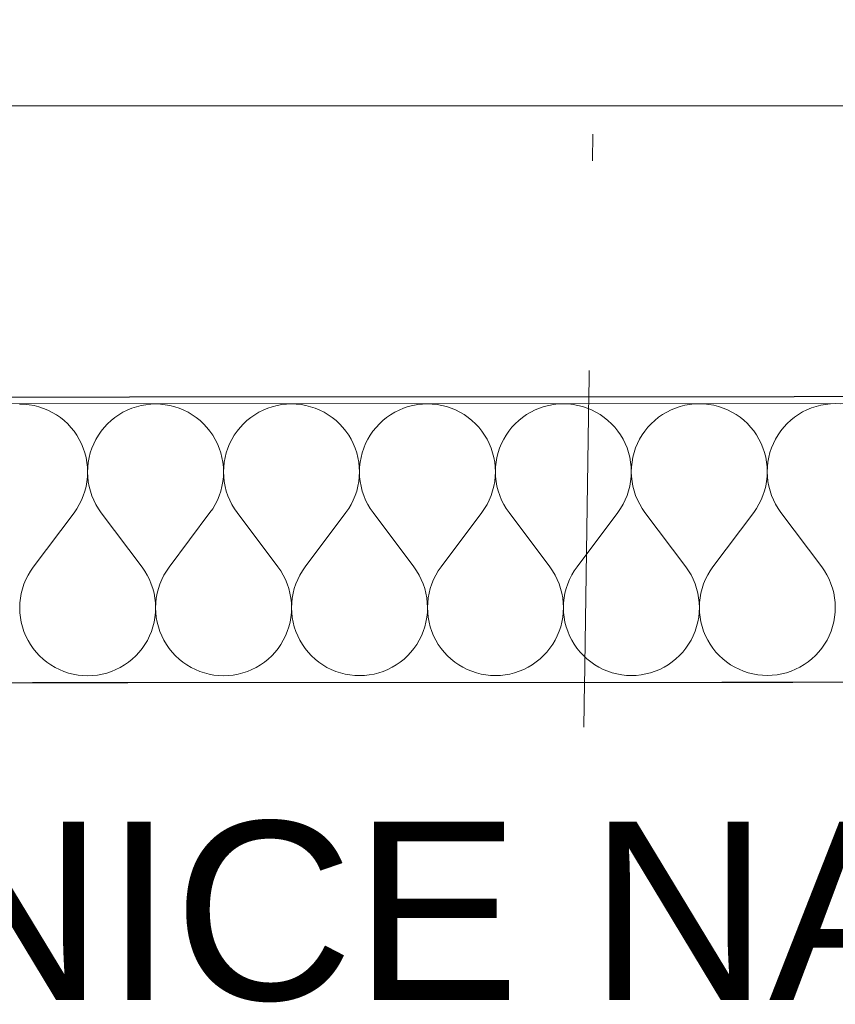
# Model space of a CAD drawing. Header units: millimetres. Extents: x -23738 to 4435, y -2716 to 20653.
# Tile 17 of 160: x -17562 to -17105, y 11 to 563. Entities that reach past the tile are written whole.
import ezdxf

# ---------------------------------------------------------------- set-up
doc = ezdxf.new("R2010")
doc.units = ezdxf.units.MM
doc.header["$MEASUREMENT"] = 0
doc.linetypes.add('Wipeout_Contour', pattern=[1000, 0, -1000])
doc.linetypes.add('Čerchovaná', pattern=[450, 200, -117.5, 15, -117.5])
for name, color, linetype in [('9._POHLED ZÁPADNÍ_2_2D prvky - obecné', 7, 'Continuous'), ('9._POHLED ZÁPADNÍ_2_Anotace - SP', 7, 'Continuous'), ('9._POHLED ZÁPADNÍ_2_Konstrukce - krov', 7, 'Continuous'), ('9._POHLED ZÁPADNÍ_2_Konstrukce - nosné', 7, 'Continuous'), ('9._POHLED ZÁPADNÍ_2_Nové_Konstrukce - nosné', 7, 'Continuous'), ('9._POHLED ZÁPADNÍ_2_Nové_Situace - terén', 7, 'Continuous'), ('9._POHLED ZÁPADNÍ_2_Nové_Výplně - Povrchové', 7, 'Continuous'), ('9._POHLED ZÁPADNÍ_2_Nové_Výplně – Řezové', 7, 'Continuous'), ('9._POHLED ZÁPADNÍ_2_Výplně - Povrchové', 7, 'Continuous'), ('9._POHLED ZÁPADNÍ_2_VÝTAH VAR 1', 7, 'Continuous')]:
    doc.layers.add(name, color=color, linetype=linetype)
doc.styles.add('GENEROVANÝ_STYL_1', font='txt')

# ---------------------------------------------------------------- blocks, each defined once
blk = doc.blocks.new('*X9', base_point=(-24533.14, -6254.22))
at = {"layer": '9._POHLED ZÁPADNÍ_2_Nové_Výplně – Řezové', "color": 21, "linetype": 'Continuous', "lineweight": 20, "true_color": 0xffaaaa}
for p, q in [((-17559.35, 347.22), (-17562.07, 347.32)), ((-17556.65, 346.93), (-17559.35, 347.22)), ((-17553.97, 346.45), (-17556.65, 346.93)), ((-17551.34, 345.78), (-17553.97, 346.45)), ((-17548.75, 344.92), (-17551.34, 345.78)), ((-17546.24, 343.88), (-17548.75, 344.92)), ((-17543.81, 342.66), (-17546.24, 343.88)), ((-17541.47, 341.28), (-17543.81, 342.66)), ((-17504.14, 342.68), (-17506.48, 341.29)), ((-17501.71, 343.9), (-17504.14, 342.68)), ((-17499.2, 344.94), (-17501.71, 343.9)), ((-17496.62, 345.81), (-17499.2, 344.94)), ((-17493.98, 346.48), (-17496.62, 345.81)), ((-17491.31, 346.96), (-17493.98, 346.48)), ((-17488.6, 347.26), (-17491.31, 346.96)), ((-17485.88, 347.36), (-17488.6, 347.26)), ((-17483.16, 347.26), (-17485.88, 347.36)), ((-17480.46, 346.97), (-17483.16, 347.26)), ((-17477.78, 346.49), (-17480.46, 346.97)), ((-17475.15, 345.82), (-17477.78, 346.49)), ((-17472.56, 344.96), (-17475.15, 345.82)), ((-17470.05, 343.92), (-17472.56, 344.96)), ((-17467.62, 342.7), (-17470.05, 343.92)), ((-17465.28, 341.31), (-17467.62, 342.7)), ((-17427.95, 342.72), (-17430.29, 341.33)), ((-17425.52, 343.94), (-17427.95, 342.72)), ((-17423.01, 344.98), (-17425.52, 343.94)), ((-17420.43, 345.84), (-17423.01, 344.98)), ((-17417.79, 346.52), (-17420.43, 345.84)), ((-17415.12, 347), (-17417.79, 346.52)), ((-17412.41, 347.29), (-17415.12, 347)), ((-17409.69, 347.39), (-17412.41, 347.29)), ((-17406.97, 347.3), (-17409.69, 347.39)), ((-17404.27, 347.01), (-17406.97, 347.3)), ((-17401.59, 346.52), (-17404.27, 347.01)), ((-17398.95, 345.85), (-17401.59, 346.52)), ((-17396.37, 344.99), (-17398.95, 345.85)), ((-17393.86, 343.95), (-17396.37, 344.99)), ((-17391.43, 342.74), (-17393.86, 343.95)), ((-17389.09, 341.35), (-17391.43, 342.74)), ((-17351.76, 342.76), (-17354.1, 341.37)), ((-17349.33, 343.98), (-17351.76, 342.76)), ((-17346.82, 345.02), (-17349.33, 343.98)), ((-17344.24, 345.88), (-17346.82, 345.02)), ((-17341.6, 346.55), (-17344.24, 345.88)), ((-17338.93, 347.04), (-17341.6, 346.55)), ((-17336.22, 347.33), (-17338.93, 347.04)), ((-17333.5, 347.43), (-17336.22, 347.33)), ((-17330.78, 347.33), (-17333.5, 347.43)), ((-17328.08, 347.04), (-17330.78, 347.33)), ((-17325.4, 346.56), (-17328.08, 347.04)), ((-17322.76, 345.89), (-17325.4, 346.56)), ((-17320.18, 345.03), (-17322.76, 345.89)), ((-17317.67, 343.99), (-17320.18, 345.03)), ((-17315.24, 342.77), (-17317.67, 343.99)), ((-17312.9, 341.39), (-17315.24, 342.77)), ((-17275.57, 342.79), (-17277.91, 341.4)), ((-17273.14, 344.01), (-17275.57, 342.79)), ((-17270.63, 345.05), (-17273.14, 344.01)), ((-17268.05, 345.92), (-17270.63, 345.05)), ((-17265.41, 346.59), (-17268.05, 345.92)), ((-17262.74, 347.07), (-17265.41, 346.59)), ((-17260.03, 347.37), (-17262.74, 347.07)), ((-17257.31, 347.46), (-17260.03, 347.37)), ((-17254.59, 347.37), (-17257.31, 347.46)), ((-17251.89, 347.08), (-17254.59, 347.37)), ((-17249.21, 346.6), (-17251.89, 347.08)), ((-17246.57, 345.93), (-17249.21, 346.6)), ((-17243.99, 345.07), (-17246.57, 345.93)), ((-17241.48, 344.03), (-17243.99, 345.07)), ((-17239.05, 342.81), (-17241.48, 344.03)), ((-17236.71, 341.42), (-17239.05, 342.81)), ((-17199.38, 342.83), (-17201.72, 341.44)), ((-17196.95, 344.05), (-17199.38, 342.83)), ((-17194.44, 345.09), (-17196.95, 344.05)), ((-17191.86, 345.95), (-17194.44, 345.09)), ((-17189.22, 346.63), (-17191.86, 345.95)), ((-17186.54, 347.11), (-17189.22, 346.63)), ((-17183.84, 347.4), (-17186.54, 347.11)), ((-17181.12, 347.5), (-17183.84, 347.4)), ((-17178.4, 347.41), (-17181.12, 347.5)), ((-17175.7, 347.12), (-17178.4, 347.41)), ((-17173.02, 346.63), (-17175.7, 347.12)), ((-17170.38, 345.96), (-17173.02, 346.63)), ((-17167.8, 345.1), (-17170.38, 345.96)), ((-17165.29, 344.06), (-17167.8, 345.1)), ((-17162.86, 342.85), (-17165.29, 344.06)), ((-17160.52, 341.46), (-17162.86, 342.85)), ((-17123.19, 342.87), (-17125.53, 341.48)), ((-17120.76, 344.08), (-17123.19, 342.87)), ((-17118.25, 345.13), (-17120.76, 344.08)), ((-17115.67, 345.99), (-17118.25, 345.13)), ((-17113.03, 346.66), (-17115.67, 345.99)), ((-17110.35, 347.15), (-17113.03, 346.66)), ((-17107.65, 347.44), (-17110.35, 347.15)), ((-17104.93, 347.54), (-17107.65, 347.44)), ((-17102.21, 347.44), (-17104.93, 347.54)), ((-17539.23, 339.73), (-17541.47, 341.28)), ((-17537.11, 338.02), (-17539.23, 339.73)), ((-17535.12, 336.16), (-17537.11, 338.02)), ((-17510.83, 338.03), (-17512.82, 336.18)), ((-17508.72, 339.74), (-17510.83, 338.03)), ((-17506.48, 341.29), (-17508.72, 339.74)), ((-17463.04, 339.76), (-17465.28, 341.31)), ((-17460.92, 338.05), (-17463.04, 339.76)), ((-17458.93, 336.2), (-17460.92, 338.05)), ((-17434.64, 338.07), (-17436.63, 336.21)), ((-17432.53, 339.78), (-17434.64, 338.07)), ((-17430.29, 341.33), (-17432.53, 339.78)), ((-17386.85, 339.8), (-17389.09, 341.35)), ((-17384.73, 338.09), (-17386.85, 339.8)), ((-17382.74, 336.24), (-17384.73, 338.09)), ((-17358.45, 338.1), (-17360.44, 336.25)), ((-17356.34, 339.81), (-17358.45, 338.1)), ((-17354.1, 341.37), (-17356.34, 339.81)), ((-17310.66, 339.83), (-17312.9, 341.39)), ((-17308.54, 338.13), (-17310.66, 339.83)), ((-17306.55, 336.27), (-17308.54, 338.13)), ((-17282.26, 338.14), (-17284.25, 336.29)), ((-17280.15, 339.85), (-17282.26, 338.14)), ((-17277.91, 341.4), (-17280.15, 339.85)), ((-17234.47, 339.87), (-17236.71, 341.42)), ((-17232.35, 338.16), (-17234.47, 339.87)), ((-17230.36, 336.31), (-17232.35, 338.16)), ((-17206.07, 338.18), (-17208.06, 336.32)), ((-17203.96, 339.89), (-17206.07, 338.18)), ((-17201.72, 341.44), (-17203.96, 339.89)), ((-17158.28, 339.91), (-17160.52, 341.46)), ((-17156.16, 338.2), (-17158.28, 339.91)), ((-17154.17, 336.35), (-17156.16, 338.2)), ((-17129.88, 338.21), (-17131.87, 336.36)), ((-17127.76, 339.92), (-17129.88, 338.21)), ((-17125.53, 341.48), (-17127.76, 339.92)), ((-17533.27, 334.17), (-17535.12, 336.16)), ((-17531.56, 332.06), (-17533.27, 334.17)), ((-17530.01, 329.82), (-17531.56, 332.06)), ((-17516.38, 332.06), (-17517.93, 329.83)), ((-17514.68, 334.18), (-17516.38, 332.06)), ((-17512.82, 336.18), (-17514.68, 334.18)), ((-17457.08, 334.21), (-17458.93, 336.2)), ((-17455.37, 332.09), (-17457.08, 334.21)), ((-17453.82, 329.86), (-17455.37, 332.09)), ((-17440.19, 332.1), (-17441.74, 329.86)), ((-17438.49, 334.22), (-17440.19, 332.1)), ((-17436.63, 336.21), (-17438.49, 334.22)), ((-17380.89, 334.25), (-17382.74, 336.24)), ((-17379.18, 332.13), (-17380.89, 334.25)), ((-17377.63, 329.89), (-17379.18, 332.13)), ((-17364, 332.14), (-17365.55, 329.9)), ((-17362.29, 334.26), (-17364, 332.14)), ((-17360.44, 336.25), (-17362.29, 334.26)), ((-17304.7, 334.28), (-17306.55, 336.27)), ((-17302.99, 332.17), (-17304.7, 334.28)), ((-17301.44, 329.93), (-17302.99, 332.17)), ((-17287.81, 332.17), (-17289.36, 329.94)), ((-17286.1, 334.29), (-17287.81, 332.17)), ((-17284.25, 336.29), (-17286.1, 334.29)), ((-17228.51, 334.32), (-17230.36, 336.31)), ((-17226.8, 332.2), (-17228.51, 334.32)), ((-17225.25, 329.97), (-17226.8, 332.2)), ((-17211.62, 332.21), (-17213.17, 329.97)), ((-17209.91, 334.33), (-17211.62, 332.21)), ((-17208.06, 336.32), (-17209.91, 334.33)), ((-17152.32, 334.36), (-17154.17, 336.35)), ((-17150.61, 332.24), (-17152.32, 334.36)), ((-17149.06, 330), (-17150.61, 332.24)), ((-17135.43, 332.25), (-17136.98, 330.01)), ((-17133.72, 334.37), (-17135.43, 332.25)), ((-17131.87, 336.36), (-17133.72, 334.37)), ((-17528.62, 327.48), (-17530.01, 329.82)), ((-17527.4, 325.05), (-17528.62, 327.48)), ((-17519.32, 327.49), (-17520.53, 325.05)), ((-17517.93, 329.83), (-17519.32, 327.49)), ((-17452.43, 327.52), (-17453.82, 329.86)), ((-17451.21, 325.09), (-17452.43, 327.52)), ((-17443.13, 327.52), (-17444.34, 325.09)), ((-17441.74, 329.86), (-17443.13, 327.52)), ((-17376.24, 327.55), (-17377.63, 329.89)), ((-17375.02, 325.12), (-17376.24, 327.55)), ((-17366.94, 327.56), (-17368.15, 325.13)), ((-17365.55, 329.9), (-17366.94, 327.56)), ((-17300.05, 327.59), (-17301.44, 329.93)), ((-17298.83, 325.16), (-17300.05, 327.59)), ((-17290.75, 327.6), (-17291.96, 325.16)), ((-17289.36, 329.94), (-17290.75, 327.6)), ((-17223.86, 327.63), (-17225.25, 329.97)), ((-17222.64, 325.2), (-17223.86, 327.63)), ((-17214.56, 327.63), (-17215.77, 325.2)), ((-17213.17, 329.97), (-17214.56, 327.63)), ((-17147.67, 327.66), (-17149.06, 330)), ((-17146.45, 325.23), (-17147.67, 327.66)), ((-17138.36, 327.67), (-17139.58, 325.24)), ((-17136.98, 330.01), (-17138.36, 327.67)), ((-17526.36, 322.54), (-17527.4, 325.05)), ((-17525.5, 319.95), (-17526.36, 322.54)), ((-17521.57, 322.54), (-17522.43, 319.96)), ((-17520.53, 325.05), (-17521.57, 322.54)), ((-17450.17, 322.57), (-17451.21, 325.09)), ((-17449.31, 319.99), (-17450.17, 322.57)), ((-17445.38, 322.57), (-17446.24, 319.99)), ((-17444.34, 325.09), (-17445.38, 322.57)), ((-17373.98, 322.61), (-17375.02, 325.12)), ((-17373.12, 320.03), (-17373.98, 322.61)), ((-17369.19, 322.61), (-17370.05, 320.03)), ((-17368.15, 325.13), (-17369.19, 322.61)), ((-17297.79, 322.65), (-17298.83, 325.16)), ((-17296.93, 320.06), (-17297.79, 322.65)), ((-17293, 322.65), (-17293.86, 320.07)), ((-17291.96, 325.16), (-17293, 322.65)), ((-17221.6, 322.68), (-17222.64, 325.2)), ((-17220.74, 320.1), (-17221.6, 322.68)), ((-17216.81, 322.68), (-17217.67, 320.1)), ((-17215.77, 325.2), (-17216.81, 322.68)), ((-17145.41, 322.72), (-17146.45, 325.23)), ((-17144.55, 320.14), (-17145.41, 322.72)), ((-17140.62, 322.72), (-17141.48, 320.14)), ((-17139.58, 325.24), (-17140.62, 322.72)), ((-17524.83, 317.32), (-17525.5, 319.95)), ((-17524.35, 314.64), (-17524.83, 317.32)), ((-17523.1, 317.32), (-17523.58, 314.64)), ((-17522.43, 319.96), (-17523.1, 317.32)), ((-17448.64, 317.35), (-17449.31, 319.99)), ((-17448.16, 314.68), (-17448.64, 317.35)), ((-17446.91, 317.36), (-17447.39, 314.68)), ((-17446.24, 319.99), (-17446.91, 317.36)), ((-17372.45, 317.39), (-17373.12, 320.03)), ((-17371.97, 314.71), (-17372.45, 317.39)), ((-17371.68, 312.01), (-17371.97, 314.71)), ((-17371.2, 314.71), (-17371.48, 312.01)), ((-17370.72, 317.39), (-17371.2, 314.71)), ((-17370.05, 320.03), (-17370.72, 317.39)), ((-17296.26, 317.43), (-17296.93, 320.06)), ((-17295.78, 314.75), (-17296.26, 317.43)), ((-17295.49, 312.05), (-17295.78, 314.75)), ((-17295.01, 314.75), (-17295.29, 312.05)), ((-17294.53, 317.43), (-17295.01, 314.75)), ((-17293.86, 320.07), (-17294.53, 317.43)), ((-17220.07, 317.46), (-17220.74, 320.1)), ((-17219.59, 314.79), (-17220.07, 317.46)), ((-17219.29, 312.08), (-17219.59, 314.79)), ((-17218.82, 314.79), (-17219.1, 312.08)), ((-17218.34, 317.47), (-17218.82, 314.79)), ((-17217.67, 320.1), (-17218.34, 317.47)), ((-17143.88, 317.5), (-17144.55, 320.14)), ((-17143.39, 314.82), (-17143.88, 317.5)), ((-17143.1, 312.12), (-17143.39, 314.82)), ((-17142.63, 314.82), (-17142.91, 312.12)), ((-17142.15, 317.5), (-17142.63, 314.82)), ((-17141.48, 320.14), (-17142.15, 317.5)), ((-17524.06, 311.94), (-17524.35, 314.64)), ((-17523.96, 309.22), (-17524.06, 311.94)), ((-17524.06, 306.5), (-17523.96, 309.22)), ((-17523.87, 311.94), (-17523.96, 309.22)), ((-17523.96, 309.22), (-17523.86, 306.5)), ((-17523.58, 314.64), (-17523.87, 311.94)), ((-17447.87, 311.97), (-17448.16, 314.68)), ((-17447.77, 309.25), (-17447.87, 311.97)), ((-17447.87, 306.53), (-17447.77, 309.25)), ((-17447.68, 311.97), (-17447.77, 309.25)), ((-17447.77, 309.25), (-17447.67, 306.53)), ((-17447.39, 314.68), (-17447.68, 311.97)), ((-17371.58, 309.29), (-17371.68, 312.01)), ((-17371.68, 306.57), (-17371.58, 309.29)), ((-17371.48, 312.01), (-17371.58, 309.29)), ((-17371.58, 309.29), (-17371.48, 306.57)), ((-17295.39, 309.33), (-17295.49, 312.05)), ((-17295.49, 306.61), (-17295.39, 309.33)), ((-17295.29, 312.05), (-17295.39, 309.33)), ((-17295.39, 309.33), (-17295.29, 306.61)), ((-17219.3, 306.64), (-17219.2, 309.36)), ((-17219.2, 309.36), (-17219.29, 312.08)), ((-17219.1, 312.08), (-17219.2, 309.36)), ((-17219.2, 309.36), (-17219.1, 306.64)), ((-17143.11, 306.68), (-17143.01, 309.4)), ((-17143.01, 309.4), (-17143.1, 312.12)), ((-17142.91, 312.12), (-17143.01, 309.4)), ((-17143.01, 309.4), (-17142.91, 306.68)), ((-17524.83, 301.12), (-17524.35, 303.79)), ((-17524.35, 303.79), (-17524.06, 306.5)), ((-17523.86, 306.5), (-17523.57, 303.79)), ((-17523.57, 303.79), (-17523.08, 301.12)), ((-17448.64, 301.15), (-17448.16, 303.83)), ((-17448.16, 303.83), (-17447.87, 306.53)), ((-17447.67, 306.53), (-17447.38, 303.83)), ((-17447.38, 303.83), (-17446.89, 301.15)), ((-17372.45, 301.19), (-17371.97, 303.87)), ((-17371.97, 303.87), (-17371.68, 306.57)), ((-17371.48, 306.57), (-17371.18, 303.87)), ((-17371.18, 303.87), (-17370.7, 301.19)), ((-17296.26, 301.23), (-17295.78, 303.9)), ((-17295.78, 303.9), (-17295.49, 306.61)), ((-17295.29, 306.61), (-17294.99, 303.9)), ((-17294.99, 303.9), (-17294.51, 301.23)), ((-17220.07, 301.26), (-17219.59, 303.94)), ((-17219.59, 303.94), (-17219.3, 306.64)), ((-17219.1, 306.64), (-17218.8, 303.94)), ((-17218.8, 303.94), (-17218.32, 301.26)), ((-17143.88, 301.3), (-17143.4, 303.98)), ((-17143.4, 303.98), (-17143.11, 306.68)), ((-17142.91, 306.68), (-17142.61, 303.98)), ((-17142.61, 303.98), (-17142.13, 301.3)), ((-17526.37, 295.9), (-17525.51, 298.48)), ((-17525.51, 298.48), (-17524.83, 301.12)), ((-17523.08, 301.12), (-17522.4, 298.48)), ((-17522.4, 298.48), (-17521.54, 295.9)), ((-17450.18, 295.94), (-17449.32, 298.52)), ((-17449.32, 298.52), (-17448.64, 301.15)), ((-17446.89, 301.15), (-17446.21, 298.52)), ((-17446.21, 298.52), (-17445.35, 295.94)), ((-17373.99, 295.97), (-17373.13, 298.55)), ((-17373.13, 298.55), (-17372.45, 301.19)), ((-17370.7, 301.19), (-17370.02, 298.56)), ((-17370.02, 298.56), (-17369.16, 295.97)), ((-17297.79, 296.01), (-17296.93, 298.59)), ((-17296.93, 298.59), (-17296.26, 301.23)), ((-17294.51, 301.23), (-17293.83, 298.59)), ((-17293.83, 298.59), (-17292.97, 296.01)), ((-17221.6, 296.05), (-17220.74, 298.63)), ((-17220.74, 298.63), (-17220.07, 301.26)), ((-17218.32, 301.26), (-17217.64, 298.63)), ((-17217.64, 298.63), (-17216.78, 296.05)), ((-17145.41, 296.08), (-17144.55, 298.66)), ((-17144.55, 298.66), (-17143.88, 301.3)), ((-17142.13, 301.3), (-17141.45, 298.66)), ((-17141.45, 298.66), (-17140.59, 296.08)), ((-17528.63, 290.95), (-17527.41, 293.39)), ((-17527.41, 293.39), (-17526.37, 295.9)), ((-17521.54, 295.9), (-17520.5, 293.39)), ((-17520.5, 293.39), (-17519.28, 290.96)), ((-17452.44, 290.99), (-17451.22, 293.42)), ((-17451.22, 293.42), (-17450.18, 295.94)), ((-17445.35, 295.94), (-17444.31, 293.43)), ((-17444.31, 293.43), (-17443.09, 291)), ((-17376.25, 291.03), (-17375.03, 293.46)), ((-17375.03, 293.46), (-17373.99, 295.97)), ((-17369.16, 295.97), (-17368.12, 293.46)), ((-17368.12, 293.46), (-17366.9, 291.03)), ((-17300.06, 291.06), (-17298.84, 293.5)), ((-17298.84, 293.5), (-17297.79, 296.01)), ((-17292.97, 296.01), (-17291.93, 293.5)), ((-17291.93, 293.5), (-17290.7, 291.07)), ((-17223.86, 291.1), (-17222.65, 293.53)), ((-17222.65, 293.53), (-17221.6, 296.05)), ((-17216.78, 296.05), (-17215.74, 293.54)), ((-17215.74, 293.54), (-17214.51, 291.1)), ((-17147.67, 291.14), (-17146.46, 293.57)), ((-17146.46, 293.57), (-17145.41, 296.08)), ((-17140.59, 296.08), (-17139.54, 293.57)), ((-17139.54, 293.57), (-17138.32, 291.14)), ((-17531.57, 286.38), (-17530.02, 288.61)), ((-17530.02, 288.61), (-17528.63, 290.95)), ((-17519.28, 290.96), (-17517.88, 288.62)), ((-17517.88, 288.62), (-17516.33, 286.39)), ((-17455.38, 286.42), (-17453.83, 288.65)), ((-17453.83, 288.65), (-17452.44, 290.99)), ((-17443.09, 291), (-17441.69, 288.66)), ((-17441.69, 288.66), (-17440.14, 286.42)), ((-17379.19, 286.45), (-17377.63, 288.69)), ((-17377.63, 288.69), (-17376.25, 291.03)), ((-17366.9, 291.03), (-17365.5, 288.69)), ((-17365.5, 288.69), (-17363.95, 286.46)), ((-17303, 286.49), (-17301.44, 288.72)), ((-17301.44, 288.72), (-17300.06, 291.06)), ((-17290.7, 291.07), (-17289.31, 288.73)), ((-17289.31, 288.73), (-17287.76, 286.5)), ((-17226.81, 286.53), (-17225.25, 288.76)), ((-17225.25, 288.76), (-17223.86, 291.1)), ((-17214.51, 291.1), (-17213.12, 288.77)), ((-17213.12, 288.77), (-17211.57, 286.53)), ((-17150.62, 286.56), (-17149.06, 288.8)), ((-17149.06, 288.8), (-17147.67, 291.14)), ((-17138.32, 291.14), (-17136.93, 288.8)), ((-17136.93, 288.8), (-17135.38, 286.57)), ((-17531.57, 286.38), (-17554.41, 255.89)), ((-17516.33, 286.39), (-17493.46, 255.92)), ((-17455.38, 286.42), (-17478.22, 255.93)), ((-17440.14, 286.42), (-17417.27, 255.96)), ((-17379.19, 286.45), (-17402.03, 255.97)), ((-17363.95, 286.46), (-17341.08, 256)), ((-17303, 286.49), (-17325.84, 256)), ((-17287.76, 286.5), (-17264.89, 256.03)), ((-17226.81, 286.53), (-17249.65, 256.04)), ((-17211.57, 286.53), (-17188.7, 256.07)), ((-17150.62, 286.56), (-17173.46, 256.08)), ((-17135.38, 286.57), (-17112.51, 256.11)), ((-17554.41, 255.89), (-17555.96, 253.66)), ((-17491.9, 253.69), (-17493.46, 255.92)), ((-17478.22, 255.93), (-17479.77, 253.7)), ((-17415.71, 253.73), (-17417.27, 255.96)), ((-17402.03, 255.97), (-17403.58, 253.73)), ((-17339.52, 253.76), (-17341.08, 256)), ((-17325.84, 256), (-17327.39, 253.77)), ((-17263.33, 253.8), (-17264.89, 256.03)), ((-17249.65, 256.04), (-17251.2, 253.81)), ((-17187.14, 253.84), (-17188.7, 256.07)), ((-17173.46, 256.08), (-17175.01, 253.84)), ((-17110.95, 253.87), (-17112.51, 256.11)), ((-17558.57, 248.89), (-17559.61, 246.37)), ((-17557.35, 251.32), (-17558.57, 248.89)), ((-17555.96, 253.66), (-17557.35, 251.32)), ((-17490.51, 251.35), (-17491.9, 253.69)), ((-17489.29, 248.92), (-17490.51, 251.35)), ((-17488.25, 246.41), (-17489.29, 248.92)), ((-17482.38, 248.92), (-17483.42, 246.41)), ((-17481.16, 251.36), (-17482.38, 248.92)), ((-17479.77, 253.7), (-17481.16, 251.36)), ((-17414.32, 251.39), (-17415.71, 253.73)), ((-17413.1, 248.96), (-17414.32, 251.39)), ((-17412.06, 246.45), (-17413.1, 248.96)), ((-17406.19, 248.96), (-17407.23, 246.45)), ((-17404.97, 251.39), (-17406.19, 248.96)), ((-17403.58, 253.73), (-17404.97, 251.39)), ((-17338.13, 251.43), (-17339.52, 253.76)), ((-17336.91, 248.99), (-17338.13, 251.43)), ((-17335.87, 246.48), (-17336.91, 248.99)), ((-17330, 249), (-17331.04, 246.48)), ((-17328.78, 251.43), (-17330, 249)), ((-17327.39, 253.77), (-17328.78, 251.43)), ((-17261.94, 251.46), (-17263.33, 253.8)), ((-17260.72, 249.03), (-17261.94, 251.46)), ((-17259.68, 246.52), (-17260.72, 249.03)), ((-17253.81, 249.03), (-17254.85, 246.52)), ((-17252.59, 251.47), (-17253.81, 249.03)), ((-17251.2, 253.81), (-17252.59, 251.47)), ((-17185.75, 251.5), (-17187.14, 253.84)), ((-17184.53, 249.07), (-17185.75, 251.5)), ((-17183.49, 246.56), (-17184.53, 249.07)), ((-17177.62, 249.07), (-17178.66, 246.56)), ((-17176.4, 251.5), (-17177.62, 249.07)), ((-17175.01, 253.84), (-17176.4, 251.5)), ((-17109.56, 251.54), (-17110.95, 253.87)), ((-17108.34, 249.1), (-17109.56, 251.54)), ((-17107.29, 246.59), (-17108.34, 249.1)), ((-17560.47, 243.79), (-17561.15, 241.16)), ((-17559.61, 246.37), (-17560.47, 243.79)), ((-17487.38, 243.83), (-17488.25, 246.41)), ((-17486.71, 241.19), (-17487.38, 243.83)), ((-17484.28, 243.83), (-17484.96, 241.19)), ((-17483.42, 246.41), (-17484.28, 243.83)), ((-17411.19, 243.87), (-17412.06, 246.45)), ((-17410.52, 241.23), (-17411.19, 243.87)), ((-17408.09, 243.87), (-17408.77, 241.23)), ((-17407.23, 246.45), (-17408.09, 243.87)), ((-17335, 243.9), (-17335.87, 246.48)), ((-17334.33, 241.27), (-17335, 243.9)), ((-17331.9, 243.9), (-17332.57, 241.27)), ((-17331.04, 246.48), (-17331.9, 243.9)), ((-17258.81, 243.94), (-17259.68, 246.52)), ((-17258.14, 241.3), (-17258.81, 243.94)), ((-17255.71, 243.94), (-17256.38, 241.3)), ((-17254.85, 246.52), (-17255.71, 243.94)), ((-17182.62, 243.98), (-17183.49, 246.56)), ((-17181.95, 241.34), (-17182.62, 243.98)), ((-17179.52, 243.98), (-17180.19, 241.34)), ((-17178.66, 246.56), (-17179.52, 243.98)), ((-17106.43, 244.01), (-17107.29, 246.59)), ((-17105.76, 241.38), (-17106.43, 244.01)), ((-17561.63, 238.48), (-17561.92, 235.78)), ((-17561.15, 241.16), (-17561.63, 238.48)), ((-17486.22, 238.52), (-17486.71, 241.19)), ((-17485.93, 235.81), (-17486.22, 238.52)), ((-17485.44, 238.52), (-17485.73, 235.81)), ((-17484.96, 241.19), (-17485.44, 238.52)), ((-17410.03, 238.55), (-17410.52, 241.23)), ((-17409.74, 235.85), (-17410.03, 238.55)), ((-17409.25, 238.55), (-17409.54, 235.85)), ((-17408.77, 241.23), (-17409.25, 238.55)), ((-17333.84, 238.59), (-17334.33, 241.27)), ((-17333.55, 235.89), (-17333.84, 238.59)), ((-17333.06, 238.59), (-17333.35, 235.89)), ((-17332.57, 241.27), (-17333.06, 238.59)), ((-17257.65, 238.63), (-17258.14, 241.3)), ((-17257.36, 235.92), (-17257.65, 238.63)), ((-17256.87, 238.63), (-17257.16, 235.92)), ((-17256.38, 241.3), (-17256.87, 238.63)), ((-17181.46, 238.66), (-17181.95, 241.34)), ((-17181.17, 235.96), (-17181.46, 238.66)), ((-17180.68, 238.66), (-17180.97, 235.96)), ((-17180.19, 241.34), (-17180.68, 238.66)), ((-17105.27, 238.7), (-17105.76, 241.38)), ((-17104.98, 236), (-17105.27, 238.7)), ((-17561.92, 235.78), (-17562.02, 233.06)), ((-17562.02, 233.06), (-17561.92, 230.34)), ((-17485.83, 233.09), (-17485.93, 235.81)), ((-17485.92, 230.37), (-17485.83, 233.09)), ((-17485.73, 235.81), (-17485.83, 233.09)), ((-17485.83, 233.09), (-17485.73, 230.37)), ((-17409.64, 233.13), (-17409.74, 235.85)), ((-17409.73, 230.41), (-17409.64, 233.13)), ((-17409.54, 235.85), (-17409.64, 233.13)), ((-17409.64, 233.13), (-17409.54, 230.41)), ((-17333.45, 233.17), (-17333.55, 235.89)), ((-17333.54, 230.45), (-17333.45, 233.17)), ((-17333.35, 235.89), (-17333.45, 233.17)), ((-17333.45, 233.17), (-17333.35, 230.45)), ((-17257.26, 233.2), (-17257.36, 235.92)), ((-17257.35, 230.48), (-17257.26, 233.2)), ((-17257.16, 235.92), (-17257.26, 233.2)), ((-17257.26, 233.2), (-17257.16, 230.48)), ((-17181.07, 233.24), (-17181.17, 235.96)), ((-17181.16, 230.52), (-17181.07, 233.24)), ((-17180.97, 235.96), (-17181.07, 233.24)), ((-17181.07, 233.24), (-17180.97, 230.52)), ((-17104.88, 233.28), (-17104.98, 236)), ((-17104.97, 230.56), (-17104.88, 233.28)), ((-17561.92, 230.34), (-17561.63, 227.63)), ((-17561.63, 227.63), (-17561.15, 224.96)), ((-17486.69, 224.99), (-17486.21, 227.67)), ((-17486.21, 227.67), (-17485.92, 230.37)), ((-17485.73, 230.37), (-17485.44, 227.67)), ((-17485.44, 227.67), (-17484.96, 224.99)), ((-17410.5, 225.03), (-17410.02, 227.71)), ((-17410.02, 227.71), (-17409.73, 230.41)), ((-17409.54, 230.41), (-17409.25, 227.71)), ((-17409.25, 227.71), (-17408.77, 225.03)), ((-17334.31, 225.06), (-17333.83, 227.74)), ((-17333.83, 227.74), (-17333.54, 230.45)), ((-17333.35, 230.45), (-17333.06, 227.74)), ((-17333.06, 227.74), (-17332.58, 225.07)), ((-17258.12, 225.1), (-17257.64, 227.78)), ((-17257.64, 227.78), (-17257.35, 230.48)), ((-17257.16, 230.48), (-17256.87, 227.78)), ((-17256.87, 227.78), (-17256.39, 225.1)), ((-17181.93, 225.14), (-17181.45, 227.82)), ((-17181.45, 227.82), (-17181.16, 230.52)), ((-17180.97, 230.52), (-17180.68, 227.82)), ((-17180.68, 227.82), (-17180.2, 225.14)), ((-17105.74, 225.17), (-17105.26, 227.85)), ((-17105.26, 227.85), (-17104.97, 230.56)), ((-17561.15, 224.96), (-17560.48, 222.32)), ((-17560.48, 222.32), (-17559.62, 219.74)), ((-17488.22, 219.77), (-17487.36, 222.36)), ((-17487.36, 222.36), (-17486.69, 224.99)), ((-17484.96, 224.99), (-17484.29, 222.36)), ((-17484.29, 222.36), (-17483.43, 219.78)), ((-17412.03, 219.81), (-17411.17, 222.39)), ((-17411.17, 222.39), (-17410.5, 225.03)), ((-17408.77, 225.03), (-17408.1, 222.39)), ((-17408.1, 222.39), (-17407.24, 219.81)), ((-17335.84, 219.85), (-17334.98, 222.43)), ((-17334.98, 222.43), (-17334.31, 225.06)), ((-17332.58, 225.07), (-17331.9, 222.43)), ((-17331.9, 222.43), (-17331.05, 219.85)), ((-17259.65, 219.88), (-17258.79, 222.46)), ((-17258.79, 222.46), (-17258.12, 225.1)), ((-17256.39, 225.1), (-17255.71, 222.47)), ((-17255.71, 222.47), (-17254.86, 219.88)), ((-17183.46, 219.92), (-17182.6, 222.5)), ((-17182.6, 222.5), (-17181.93, 225.14)), ((-17180.2, 225.14), (-17179.52, 222.5)), ((-17179.52, 222.5), (-17178.66, 219.92)), ((-17107.26, 219.96), (-17106.41, 222.54)), ((-17106.41, 222.54), (-17105.74, 225.17)), ((-17559.62, 219.74), (-17558.58, 217.23)), ((-17558.58, 217.23), (-17557.36, 214.79)), ((-17490.47, 214.82), (-17489.26, 217.26)), ((-17489.26, 217.26), (-17488.22, 219.77)), ((-17483.43, 219.78), (-17482.39, 217.26)), ((-17482.39, 217.26), (-17481.17, 214.83)), ((-17414.28, 214.86), (-17413.07, 217.3)), ((-17413.07, 217.3), (-17412.03, 219.81)), ((-17407.24, 219.81), (-17406.19, 217.3)), ((-17406.19, 217.3), (-17404.98, 214.87)), ((-17338.09, 214.9), (-17336.87, 217.33)), ((-17336.87, 217.33), (-17335.84, 219.85)), ((-17331.05, 219.85), (-17330, 217.33)), ((-17330, 217.33), (-17328.79, 214.9)), ((-17261.9, 214.93), (-17260.68, 217.37)), ((-17260.68, 217.37), (-17259.65, 219.88)), ((-17254.86, 219.88), (-17253.81, 217.37)), ((-17253.81, 217.37), (-17252.6, 214.94)), ((-17185.71, 214.97), (-17184.49, 217.4)), ((-17184.49, 217.4), (-17183.46, 219.92)), ((-17178.66, 219.92), (-17177.62, 217.41)), ((-17177.62, 217.41), (-17176.41, 214.98)), ((-17109.52, 215.01), (-17108.3, 217.44)), ((-17108.3, 217.44), (-17107.26, 219.96)), ((-17557.36, 214.79), (-17555.97, 212.45)), ((-17555.97, 212.45), (-17554.42, 210.22)), ((-17554.42, 210.22), (-17552.71, 208.1)), ((-17495.11, 208.13), (-17493.41, 210.25)), ((-17493.41, 210.25), (-17491.86, 212.48)), ((-17491.86, 212.48), (-17490.47, 214.82)), ((-17481.17, 214.83), (-17479.78, 212.49)), ((-17479.78, 212.49), (-17478.23, 210.25)), ((-17478.23, 210.25), (-17476.52, 208.14)), ((-17418.92, 208.16), (-17417.22, 210.28)), ((-17417.22, 210.28), (-17415.67, 212.52)), ((-17415.67, 212.52), (-17414.28, 214.86)), ((-17404.98, 214.87), (-17403.59, 212.53)), ((-17403.59, 212.53), (-17402.04, 210.29)), ((-17402.04, 210.29), (-17400.33, 208.17)), ((-17342.73, 208.2), (-17341.03, 210.32)), ((-17341.03, 210.32), (-17339.48, 212.56)), ((-17339.48, 212.56), (-17338.09, 214.9)), ((-17328.79, 214.9), (-17327.4, 212.56)), ((-17327.4, 212.56), (-17325.85, 210.33)), ((-17325.85, 210.33), (-17324.14, 208.21)), ((-17266.54, 208.24), (-17264.84, 210.36)), ((-17264.84, 210.36), (-17263.29, 212.59)), ((-17263.29, 212.59), (-17261.9, 214.93)), ((-17252.6, 214.94), (-17251.21, 212.6)), ((-17251.21, 212.6), (-17249.66, 210.36)), ((-17249.66, 210.36), (-17247.95, 208.25)), ((-17190.35, 208.27), (-17188.65, 210.39)), ((-17188.65, 210.39), (-17187.1, 212.63)), ((-17187.1, 212.63), (-17185.71, 214.97)), ((-17176.41, 214.98), (-17175.02, 212.64)), ((-17175.02, 212.64), (-17173.47, 210.4)), ((-17173.47, 210.4), (-17171.76, 208.28)), ((-17114.16, 208.31), (-17112.45, 210.43)), ((-17112.45, 210.43), (-17110.91, 212.67)), ((-17110.91, 212.67), (-17109.52, 215.01)), ((-17552.71, 208.1), (-17550.86, 206.11)), ((-17550.86, 206.11), (-17548.87, 204.26)), ((-17498.95, 204.28), (-17496.96, 206.14)), ((-17496.96, 206.14), (-17495.11, 208.13)), ((-17476.52, 208.14), (-17474.67, 206.15)), ((-17474.67, 206.15), (-17472.67, 204.29)), ((-17472.67, 204.29), (-17470.56, 202.59)), ((-17424.88, 202.61), (-17422.76, 204.32)), ((-17422.76, 204.32), (-17420.77, 206.17)), ((-17420.77, 206.17), (-17418.92, 208.16)), ((-17400.33, 208.17), (-17398.48, 206.18)), ((-17398.48, 206.18), (-17396.48, 204.33)), ((-17396.48, 204.33), (-17394.37, 202.62)), ((-17348.69, 202.64), (-17346.57, 204.35)), ((-17346.57, 204.35), (-17344.58, 206.21)), ((-17344.58, 206.21), (-17342.73, 208.2)), ((-17324.14, 208.21), (-17322.29, 206.22)), ((-17322.29, 206.22), (-17320.29, 204.37)), ((-17320.29, 204.37), (-17318.18, 202.66)), ((-17272.5, 202.68), (-17270.38, 204.39)), ((-17270.38, 204.39), (-17268.39, 206.24)), ((-17268.39, 206.24), (-17266.54, 208.24)), ((-17247.95, 208.25), (-17246.09, 206.26)), ((-17246.09, 206.26), (-17244.1, 204.4)), ((-17244.1, 204.4), (-17241.98, 202.7)), ((-17196.31, 202.72), (-17194.19, 204.43)), ((-17194.19, 204.43), (-17192.2, 206.28)), ((-17192.2, 206.28), (-17190.35, 208.27)), ((-17171.76, 208.28), (-17169.9, 206.29)), ((-17169.9, 206.29), (-17167.91, 204.44)), ((-17167.91, 204.44), (-17165.79, 202.73)), ((-17120.12, 202.75), (-17118, 204.46)), ((-17118, 204.46), (-17116.01, 206.32)), ((-17116.01, 206.32), (-17114.16, 208.31)), ((-17548.87, 204.26), (-17546.75, 202.55)), ((-17546.75, 202.55), (-17544.51, 201)), ((-17544.51, 201), (-17542.17, 199.61)), ((-17542.17, 199.61), (-17539.74, 198.39)), ((-17508.08, 198.41), (-17505.64, 199.63)), ((-17505.64, 199.63), (-17503.3, 201.02)), ((-17503.3, 201.02), (-17501.07, 202.57)), ((-17501.07, 202.57), (-17498.95, 204.28)), ((-17470.56, 202.59), (-17468.32, 201.03)), ((-17468.32, 201.03), (-17465.98, 199.65)), ((-17465.98, 199.65), (-17463.55, 198.43)), ((-17431.88, 198.45), (-17429.45, 199.66)), ((-17429.45, 199.66), (-17427.11, 201.05)), ((-17427.11, 201.05), (-17424.88, 202.61)), ((-17394.37, 202.62), (-17392.13, 201.07)), ((-17392.13, 201.07), (-17389.79, 199.68)), ((-17389.79, 199.68), (-17387.36, 198.47)), ((-17355.69, 198.48), (-17353.26, 199.7)), ((-17353.26, 199.7), (-17350.92, 201.09)), ((-17350.92, 201.09), (-17348.69, 202.64)), ((-17318.18, 202.66), (-17315.94, 201.11)), ((-17315.94, 201.11), (-17313.6, 199.72)), ((-17313.6, 199.72), (-17311.17, 198.5)), ((-17279.5, 198.52), (-17277.07, 199.74)), ((-17277.07, 199.74), (-17274.73, 201.13)), ((-17274.73, 201.13), (-17272.5, 202.68)), ((-17241.98, 202.7), (-17239.75, 201.14)), ((-17239.75, 201.14), (-17237.41, 199.76)), ((-17237.41, 199.76), (-17234.98, 198.54)), ((-17203.31, 198.56), (-17200.88, 199.77)), ((-17200.88, 199.77), (-17198.54, 201.16)), ((-17198.54, 201.16), (-17196.31, 202.72)), ((-17165.79, 202.73), (-17163.56, 201.18)), ((-17163.56, 201.18), (-17161.22, 199.79)), ((-17161.22, 199.79), (-17158.79, 198.58)), ((-17127.12, 198.59), (-17124.69, 199.81)), ((-17124.69, 199.81), (-17122.35, 201.2)), ((-17122.35, 201.2), (-17120.12, 202.75)), ((-17539.74, 198.39), (-17537.22, 197.35)), ((-17537.22, 197.35), (-17534.64, 196.5)), ((-17534.64, 196.5), (-17532.01, 195.82)), ((-17532.01, 195.82), (-17529.33, 195.34)), ((-17529.33, 195.34), (-17526.62, 195.05)), ((-17526.62, 195.05), (-17523.91, 194.96)), ((-17523.91, 194.96), (-17521.19, 195.05)), ((-17521.19, 195.05), (-17518.48, 195.35)), ((-17518.48, 195.35), (-17515.8, 195.83)), ((-17515.8, 195.83), (-17513.17, 196.51)), ((-17513.17, 196.51), (-17510.59, 197.37)), ((-17510.59, 197.37), (-17508.08, 198.41)), ((-17463.55, 198.43), (-17461.03, 197.39)), ((-17461.03, 197.39), (-17458.45, 196.53)), ((-17458.45, 196.53), (-17455.82, 195.86)), ((-17455.82, 195.86), (-17453.14, 195.38)), ((-17453.14, 195.38), (-17450.43, 195.09)), ((-17450.43, 195.09), (-17447.71, 194.99)), ((-17447.71, 194.99), (-17445, 195.09)), ((-17445, 195.09), (-17442.29, 195.38)), ((-17442.29, 195.38), (-17439.61, 195.87)), ((-17439.61, 195.87), (-17436.98, 196.54)), ((-17436.98, 196.54), (-17434.4, 197.4)), ((-17434.4, 197.4), (-17431.88, 198.45)), ((-17387.36, 198.47), (-17384.84, 197.43)), ((-17384.84, 197.43), (-17382.26, 196.57)), ((-17382.26, 196.57), (-17379.63, 195.9)), ((-17379.63, 195.9), (-17376.95, 195.41)), ((-17376.95, 195.41), (-17374.24, 195.12)), ((-17374.24, 195.12), (-17371.52, 195.03)), ((-17371.52, 195.03), (-17368.81, 195.13)), ((-17368.81, 195.13), (-17366.1, 195.42)), ((-17366.1, 195.42), (-17363.42, 195.9)), ((-17363.42, 195.9), (-17360.79, 196.58)), ((-17360.79, 196.58), (-17358.21, 197.44)), ((-17358.21, 197.44), (-17355.69, 198.48)), ((-17311.17, 198.5), (-17308.65, 197.46)), ((-17308.65, 197.46), (-17306.07, 196.6)), ((-17306.07, 196.6), (-17303.44, 195.93)), ((-17303.44, 195.93), (-17300.76, 195.45)), ((-17300.76, 195.45), (-17298.05, 195.16)), ((-17298.05, 195.16), (-17295.33, 195.07)), ((-17295.33, 195.07), (-17292.62, 195.16)), ((-17292.62, 195.16), (-17289.91, 195.46)), ((-17289.91, 195.46), (-17287.23, 195.94)), ((-17287.23, 195.94), (-17284.6, 196.62)), ((-17284.6, 196.62), (-17282.02, 197.48)), ((-17282.02, 197.48), (-17279.5, 198.52)), ((-17234.98, 198.54), (-17232.46, 197.5)), ((-17232.46, 197.5), (-17229.88, 196.64)), ((-17229.88, 196.64), (-17227.24, 195.97)), ((-17227.24, 195.97), (-17224.57, 195.49)), ((-17224.57, 195.49), (-17221.86, 195.2)), ((-17221.86, 195.2), (-17219.14, 195.1)), ((-17219.14, 195.1), (-17216.42, 195.2)), ((-17216.42, 195.2), (-17213.72, 195.49)), ((-17213.72, 195.49), (-17211.04, 195.98)), ((-17211.04, 195.98), (-17208.41, 196.65)), ((-17208.41, 196.65), (-17205.83, 197.51)), ((-17205.83, 197.51), (-17203.31, 198.56)), ((-17158.79, 198.58), (-17156.27, 197.54)), ((-17156.27, 197.54), (-17153.69, 196.68)), ((-17153.69, 196.68), (-17151.05, 196.01)), ((-17151.05, 196.01), (-17148.38, 195.52)), ((-17148.38, 195.52), (-17145.67, 195.23)), ((-17145.67, 195.23), (-17142.95, 195.14)), ((-17142.95, 195.14), (-17140.23, 195.24)), ((-17140.23, 195.24), (-17137.53, 195.53)), ((-17137.53, 195.53), (-17134.85, 196.01)), ((-17134.85, 196.01), (-17132.22, 196.69)), ((-17132.22, 196.69), (-17129.64, 197.55)), ((-17129.64, 197.55), (-17127.12, 198.59))]:
    blk.add_line(p, q, dxfattribs=at)

msp = doc.modelspace()

# ---------------------------------------------------------------- hatches: boundary and pattern name
at = {"layer": '9._POHLED ZÁPADNÍ_2_Nové_Situace - terén', "linetype": 'Continuous', "lineweight": 0, "true_color": 0xfed4d4}
msp.add_hatch(color=254, dxfattribs=at).paths.add_polyline_path([(-20142.43, 2682.34), (-20183.55, 346.74), (-15902.04, 348.04), (-16017.44, 349.73), (-16015.08, 511.79), (-16234.47, 512.68), (-16235.75, 429.96), (-16395.73, 432.45), (-16394.48, 513.33), (-20103.77, 528.31), (-20103.2, 668.3), (-20031.2, 668.01), (-19999.86, 2682.35)])
msp.add_hatch(color=254, dxfattribs=at).paths.add_polyline_path([(-20142.43, 2682.34), (-20183.55, 346.74), (-15902.04, 348.04), (-16017.44, 349.73), (-16015.08, 511.79), (-16234.47, 512.68), (-16235.75, 429.96), (-16395.73, 432.45), (-16394.48, 513.33), (-20103.77, 528.31), (-20103.2, 668.3), (-20031.2, 668.01), (-19999.86, 2682.35)])

# ---------------------------------------------------------------- linework, layer by layer
at = {"layer": '9._POHLED ZÁPADNÍ_2_Nové_Situace - terén', "color": 1, "linetype": 'Continuous', "lineweight": 25, "flags": 128}
msp.add_lwpolyline([(-20142.43, 2682.34), (-20183.55, 346.74), (-15902.04, 348.04), (-16017.44, 349.73), (-16015.08, 511.79), (-16234.47, 512.68), (-16235.75, 429.96), (-16395.73, 432.45), (-16394.48, 513.33), (-20103.77, 528.31), (-20103.2, 668.3), (-20031.2, 668.01), (-19999.86, 2682.35)], close=True, dxfattribs=at)
msp.add_lwpolyline([(-20142.43, 2682.34), (-20183.55, 346.74), (-15902.04, 348.04), (-16017.44, 349.73), (-16015.08, 511.79), (-16234.47, 512.68), (-16235.75, 429.96), (-16395.73, 432.45), (-16394.48, 513.33), (-20103.77, 528.31), (-20103.2, 668.3), (-20031.2, 668.01), (-19999.86, 2682.35)], close=True, dxfattribs=at)

# ---------------------------------------------------------------- texts
at = {"layer": '9._POHLED ZÁPADNÍ_2_Anotace - SP', "color": 1, "linetype": 'Continuous', "lineweight": 25, "insert": (-17786.23, 62.5), "char_height": 100, "attachment_point": 5, "style": 'GENEROVANÝ_STYL_1'}
msp.add_mtext('\\A1;{\\pqc;\\fArial|b0|i0|c238|p38;NAPOJENÍ NOVÉ POZEDNICE NA STÁVAJÍCÍ}', dxfattribs=at)

# ---------------------------------------------------------------- next in the draw order: wipeouts: each hides what was drawn before it
at = {"color": 254, "linetype": 'Wipeout_Contour', "lineweight": 0, "ltscale": 72995.383912}
msp.add_wipeout([(-20484.72, 189.72), (-16009.88, 191.87), (-16009.96, 351.87), (-20481.93, 349.73)], dxfattribs=at).dxf.layer = '9._POHLED ZÁPADNÍ_2_Nové_Výplně - Povrchové'

# ---------------------------------------------------------------- next in the draw order: linework, layer by layer
at = {"layer": '9._POHLED ZÁPADNÍ_2_Nové_Konstrukce - nosné', "color": 1, "linetype": 'Continuous', "lineweight": 25, "flags": 128}
for points in [[(-16009.96, 351.87), (-20481.93, 349.73)], [(-20484.72, 189.72), (-16009.88, 191.87)]]:
    msp.add_lwpolyline(points, dxfattribs=at)

# ---------------------------------------------------------------- next in the draw order: wipeouts: each hides what was drawn before it
at = {"color": 254, "linetype": 'Wipeout_Contour', "lineweight": 0, "ltscale": 72102.487205}
msp.add_wipeout([(-20184.46, 348.52), (-15847.42, 349.83), (-15847.54, 749.83), (-20184.58, 748.52)], dxfattribs=at).dxf.layer = '9._POHLED ZÁPADNÍ_2_Výplně - Povrchové'

# ---------------------------------------------------------------- next in the draw order: linework, layer by layer
at = {"layer": '9._POHLED ZÁPADNÍ_2_Konstrukce - krov', "color": 8, "linetype": 'Continuous', "lineweight": 13}
msp.add_line((-20178.93, 514.5), (-15844, 514.5), dxfattribs=at)
at = {"layer": '9._POHLED ZÁPADNÍ_2_Konstrukce - nosné', "color": 251, "linetype": 'Continuous', "lineweight": 20, "true_color": 0x6a6a6a, "flags": 128}
msp.add_lwpolyline([(-20184.46, 348.52), (-15847.42, 349.83)], dxfattribs=at)

# ---------------------------------------------------------------- next in the draw order: wipeouts: each hides what was drawn before it
at = {"color": 254, "linetype": 'Wipeout_Contour', "lineweight": 0, "ltscale": 72995.383912}
msp.add_wipeout([(-20484.72, 189.72), (-16009.88, 191.87), (-16009.96, 351.87), (-20481.93, 349.73)], dxfattribs=at).dxf.layer = '9._POHLED ZÁPADNÍ_2_Nové_Výplně – Řezové'

# ---------------------------------------------------------------- next in the draw order: linework, layer by layer
at = {"layer": '9._POHLED ZÁPADNÍ_2_2D prvky - obecné', "color": 7, "linetype": 'Continuous', "lineweight": 13}
msp.add_line((-20183.56, 346.74), (-492.64, 352.73), dxfattribs=at)
at = {"layer": '9._POHLED ZÁPADNÍ_2_Konstrukce - krov', "color": 8, "linetype": 'Čerchovaná', "lineweight": 13}
msp.add_line((-17245.82, 166.22), (-17183.86, 4269.52), dxfattribs=at)
at = {"layer": '9._POHLED ZÁPADNÍ_2_Nové_Konstrukce - nosné', "color": 1, "linetype": 'Continuous', "lineweight": 25, "flags": 128}
for points in [[(-16009.96, 351.87), (-20481.93, 349.73)], [(-20644.75, 189.65), (-16009.88, 191.87)]]:
    msp.add_lwpolyline(points, dxfattribs=at)

# ---------------------------------------------------------------- next in the draw order: block references
at = {"layer": '9._POHLED ZÁPADNÍ_2_VÝTAH VAR 1', "color": 9, "linetype": 'Continuous', "lineweight": 13}
msp.add_blockref('*X9', (-24533.14, -6254.22), dxfattribs=at)

doc.saveas('drawing.dxf')
